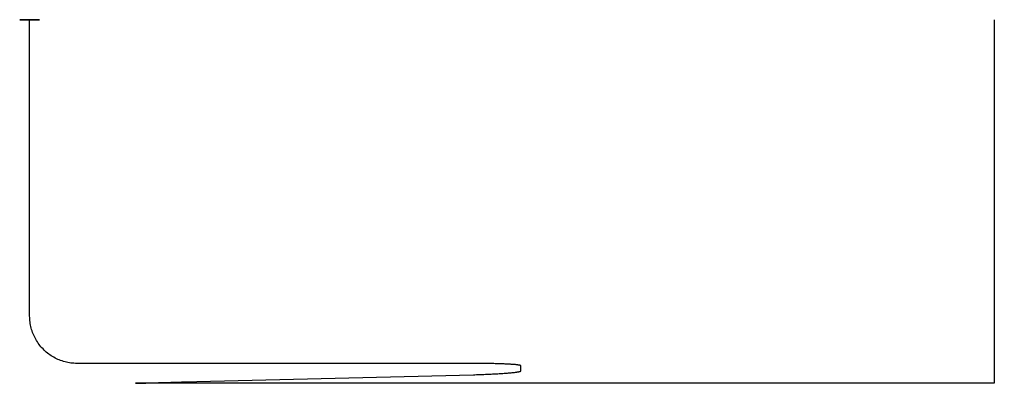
# Model space of a CAD drawing. Header units: millimetres. Extents: x 492 to 1282, y -826 to -534.
import ezdxf

# ---------------------------------------------------------------- set-up
doc = ezdxf.new("R2010")
doc.units = ezdxf.units.MM
doc.layers.add('Volume$Layer 03', color=7, linetype='Continuous', true_color=0x000000)

msp = doc.modelspace()

# ---------------------------------------------------------------- linework, layer by layer
at = {"layer": 'Volume$Layer 03', "extrusion": (0, 1, 0)}
for points in [[(-492.17, 199), (-902.17, 199), (-902.17, 201), (-492.17, 201)], [(-1282.18, 392.5), (-702.17, 392.5), (-702.17, 390), (-1282.18, 390)]]:
    msp.add_lwpolyline(points, close=True, dxfattribs=at)
at = {"layer": 'Volume$Layer 03'}
msp.add_polyline3d([(1274.17, -534.27, 0), (1274.17, -788.27, 0), (1274.17, -789.49, 0.02), (1274.17, -790.71, 0.08), (1274.17, -791.92, 0.18), (1274.17, -793.13, 0.31), (1274.17, -794.34, 0.49), (1274.17, -795.54, 0.7), (1274.17, -796.73, 0.95), (1274.17, -797.91, 1.24), (1274.17, -799.08, 1.57), (1274.17, -800.25, 1.94), (1274.17, -801.4, 2.34), (1274.17, -802.53, 2.78), (1274.17, -803.65, 3.25), (1274.17, -804.76, 3.76), (1274.17, -805.85, 4.31), (1274.17, -806.92, 4.89), (1274.17, -807.97, 5.5), (1274.17, -809, 6.15), (1274.17, -810.01, 6.83), (1274.17, -811, 7.55), (1274.17, -811.97, 8.29), (1274.17, -812.91, 9.07), (1274.17, -813.82, 9.87), (1274.17, -814.71, 10.7), (1274.17, -815.57, 11.56), (1274.17, -816.4, 12.45), (1274.17, -817.21, 13.37), (1274.17, -817.98, 14.31), (1274.17, -818.73, 15.27), (1274.17, -819.44, 16.26), (1274.17, -820.12, 17.27), (1274.17, -820.77, 18.3), (1274.17, -821.38, 19.35), (1274.17, -821.96, 20.42), (1274.17, -822.51, 21.51), (1274.17, -823.02, 22.62), (1274.17, -823.5, 23.74), (1274.17, -823.93, 24.88), (1274.17, -824.34, 26.03), (1274.17, -824.7, 27.19), (1274.17, -825.03, 28.36), (1274.17, -825.32, 29.54), (1274.17, -825.57, 30.74), (1274.17, -825.79, 31.94), (1274.17, -825.96, 33.14), (1274.17, -826.1, 34.35), (1274.17, -826.19, 35.57), (1274.17, -826.25, 36.78), (1274.17, -826.27, 38), (1274.17, -826.27, 344), (1274.15, -826.27, 345.22), (1274.1, -826.27, 346.43), (1274, -826.27, 347.65), (1273.86, -826.27, 348.86), (1273.69, -826.27, 350.06), (1273.47, -826.27, 351.26), (1273.22, -826.27, 352.46), (1272.93, -826.27, 353.64), (1272.6, -826.27, 354.81), (1272.24, -826.27, 355.97), (1271.84, -826.27, 357.12), (1271.4, -826.27, 358.26), (1270.92, -826.27, 359.38), (1270.41, -826.27, 360.49), (1269.87, -826.27, 361.58), (1269.28, -826.27, 362.65), (1268.67, -826.27, 363.7), (1268.02, -826.27, 364.73), (1267.34, -826.27, 365.74), (1266.63, -826.27, 366.73), (1265.88, -826.27, 367.69), (1265.11, -826.27, 368.63), (1264.31, -826.27, 369.55), (1263.47, -826.27, 370.44), (1262.61, -826.27, 371.3), (1261.72, -826.27, 372.13), (1260.81, -826.27, 372.93), (1259.87, -826.27, 373.71), (1258.9, -826.27, 374.45), (1257.91, -826.27, 375.17), (1256.9, -826.27, 375.85), (1255.87, -826.27, 376.5), (1254.82, -826.27, 377.11), (1253.75, -826.27, 377.69), (1252.66, -826.27, 378.24), (1251.56, -826.27, 378.75), (1250.43, -826.27, 379.22), (1249.3, -826.27, 379.66), (1248.15, -826.27, 380.06), (1246.99, -826.27, 380.43), (1245.81, -826.27, 380.76), (1244.63, -826.27, 381.05), (1243.44, -826.27, 381.3), (1242.24, -826.27, 381.51), (1241.03, -826.27, 381.69), (1239.82, -826.27, 381.82), (1238.61, -826.27, 381.92), (1237.39, -826.27, 381.98), (1236.17, -826.27, 382), (623.17, -826.27, 382), (621.96, -826.27, 381.98), (620.74, -826.27, 381.92), (619.53, -826.27, 381.82), (618.32, -826.27, 381.69), (617.11, -826.27, 381.51), (615.91, -826.27, 381.3), (614.72, -826.27, 381.05), (613.54, -826.27, 380.76), (612.36, -826.27, 380.43), (611.2, -826.27, 380.06), (610.05, -826.27, 379.66), (608.91, -826.27, 379.22), (607.79, -826.27, 378.75), (606.69, -826.27, 378.24), (605.6, -826.27, 377.69), (604.53, -826.27, 377.11), (603.48, -826.27, 376.5), (602.44, -826.27, 375.85), (601.43, -826.27, 375.17), (600.45, -826.27, 374.45), (599.48, -826.27, 373.71), (598.54, -826.27, 372.93), (597.63, -826.27, 372.13), (596.74, -826.27, 371.3), (595.88, -826.27, 370.44), (595.04, -826.27, 369.55), (594.24, -826.27, 368.63), (593.46, -826.27, 367.69), (592.72, -826.27, 366.73), (592.01, -826.27, 365.74), (591.33, -826.27, 364.73), (590.68, -826.27, 363.7), (590.06, -826.27, 362.65), (589.48, -826.27, 361.58), (588.94, -826.27, 360.49), (588.43, -826.27, 359.38), (587.95, -826.27, 358.26), (587.51, -826.27, 357.12), (587.11, -826.27, 355.97), (586.75, -826.27, 354.81), (586.42, -826.27, 353.64), (586.13, -826.27, 352.46), (585.88, -826.27, 351.26), (585.66, -826.27, 350.06), (585.49, -826.27, 348.86), (585.35, -826.27, 347.65), (585.25, -826.27, 346.43), (585.19, -826.27, 345.22), (585.17, -826.27, 344), (585.17, -826.27, 38), (585.19, -826.27, 36.78), (585.25, -826.27, 35.57), (585.35, -826.27, 34.35), (585.49, -826.26, 33.14), (585.66, -826.26, 31.94), (585.87, -826.25, 30.74), (586.13, -826.24, 29.54), (586.42, -826.24, 28.36), (586.74, -826.23, 27.19), (587.11, -826.22, 26.03), (587.51, -826.2, 24.88), (587.95, -826.19, 23.74), (588.43, -826.18, 22.62), (588.94, -826.16, 21.51), (589.48, -826.15, 20.42), (590.06, -826.13, 19.35), (590.68, -826.11, 18.3), (591.32, -826.09, 17.27), (592.01, -826.07, 16.26), (592.72, -826.05, 15.27), (593.46, -826.03, 14.31), (594.24, -826.01, 13.37), (595.04, -825.99, 12.45), (595.87, -825.96, 11.56), (596.73, -825.94, 10.7), (597.62, -825.91, 9.87), (598.54, -825.88, 9.07), (599.48, -825.86, 8.29), (600.44, -825.83, 7.55), (601.43, -825.8, 6.83), (602.44, -825.77, 6.15), (603.47, -825.74, 5.5), (604.52, -825.71, 4.89), (605.59, -825.68, 4.31), (606.68, -825.65, 3.76), (607.78, -825.61, 3.25), (608.9, -825.58, 2.78), (610.04, -825.55, 2.34), (611.19, -825.52, 1.94), (612.35, -825.48, 1.57), (613.52, -825.45, 1.24), (614.71, -825.41, 0.95), (615.9, -825.38, 0.7), (617.1, -825.34, 0.49), (618.3, -825.31, 0.31), (619.51, -825.27, 0.18), (620.72, -825.24, 0.08), (621.94, -825.2, 0.02), (623.16, -825.17, 0), (856.24, -819.38, 0), (857.46, -819.34, 0.02), (858.68, -819.3, 0.08), (859.89, -819.26, 0.18), (861.1, -819.22, 0.31), (862.3, -819.18, 0.49), (863.5, -819.13, 0.7), (864.69, -819.08, 0.95), (865.87, -819.03, 1.24), (867.04, -818.98, 1.57), (868.2, -818.93, 1.93), (869.35, -818.88, 2.33), (870.48, -818.82, 2.77), (871.6, -818.77, 3.24), (872.71, -818.71, 3.75), (873.79, -818.65, 4.3), (874.86, -818.59, 4.88), (875.91, -818.53, 5.49), (876.94, -818.47, 6.13), (877.95, -818.41, 6.81), (878.93, -818.34, 7.52), (879.9, -818.28, 8.27), (880.84, -818.21, 9.04), (881.75, -818.15, 9.84), (882.64, -818.08, 10.67), (883.49, -818.01, 11.53), (884.33, -817.95, 12.42), (885.13, -817.88, 13.33), (885.9, -817.81, 14.27), (886.64, -817.74, 15.23), (887.36, -817.67, 16.21), (888.04, -817.6, 17.22), (888.68, -817.53, 18.25), (889.3, -817.46, 19.3), (889.87, -817.39, 20.37), (890.42, -817.32, 21.45), (890.93, -817.25, 22.55), (891.4, -817.18, 23.67), (891.84, -817.12, 24.81), (892.24, -817.05, 25.95), (892.61, -816.98, 27.11), (892.93, -816.91, 28.28), (893.22, -816.85, 29.46), (893.48, -816.78, 30.65), (893.69, -816.71, 31.85), (893.86, -816.65, 33.05), (894, -816.59, 34.26), (894.1, -816.52, 35.47), (894.15, -816.46, 36.68), (894.17, -816.4, 37.9), (894.17, -812.15, 153.05), (894.15, -812.09, 154.26), (894.1, -812.03, 155.48), (894, -811.97, 156.69), (893.86, -811.91, 157.9), (893.69, -811.85, 159.1), (893.47, -811.79, 160.3), (893.22, -811.73, 161.49), (892.93, -811.67, 162.67), (892.6, -811.61, 163.85), (892.24, -811.56, 165.01), (891.84, -811.5, 166.15), (891.4, -811.44, 167.29), (890.92, -811.39, 168.41), (890.41, -811.33, 169.51), (889.87, -811.28, 170.6), (889.28, -811.23, 171.67), (888.67, -811.18, 172.72), (888.02, -811.12, 173.75), (887.34, -811.07, 174.76), (886.63, -811.03, 175.75), (885.88, -810.98, 176.71), (885.11, -810.93, 177.65), (884.31, -810.89, 178.56), (883.47, -810.84, 179.45), (882.61, -810.8, 180.31), (881.72, -810.76, 181.14), (880.81, -810.72, 181.95), (879.87, -810.68, 182.72), (878.9, -810.64, 183.46), (877.91, -810.61, 184.17), (876.9, -810.58, 184.85), (875.87, -810.54, 185.5), (874.82, -810.51, 186.12), (873.75, -810.49, 186.7), (872.66, -810.46, 187.24), (871.56, -810.43, 187.75), (870.43, -810.41, 188.23), (869.3, -810.39, 188.66), (868.15, -810.37, 189.07), (866.99, -810.35, 189.43), (865.81, -810.33, 189.76), (864.63, -810.32, 190.05), (863.44, -810.31, 190.3), (862.24, -810.3, 190.51), (861.03, -810.29, 190.69), (859.82, -810.28, 190.82), (858.61, -810.28, 190.92), (857.39, -810.27, 190.98), (856.17, -810.27, 191), (538.17, -810.27, 191), (536.96, -810.25, 191), (535.74, -810.19, 191), (534.53, -810.1, 191), (533.32, -809.96, 191), (532.11, -809.79, 191), (530.91, -809.57, 191), (529.72, -809.32, 191), (528.54, -809.03, 191), (527.36, -808.7, 191), (526.2, -808.34, 191), (525.05, -807.93, 191), (523.91, -807.5, 191), (522.79, -807.02, 191), (521.69, -806.51, 191), (520.6, -805.96, 191), (519.53, -805.38, 191), (518.48, -804.77, 191), (517.44, -804.12, 191), (516.43, -803.44, 191), (515.45, -802.73, 191), (514.48, -801.98, 191), (513.54, -801.21, 191), (512.63, -800.4, 191), (511.74, -799.57, 191), (510.88, -798.71, 191), (510.04, -797.82, 191), (509.24, -796.91, 191), (508.46, -795.97, 191), (507.72, -795, 191), (507.01, -794.01, 191), (506.33, -793, 191), (505.68, -791.97, 191), (505.06, -790.92, 191), (504.48, -789.85, 191), (503.94, -788.76, 191), (503.43, -787.65, 191), (502.95, -786.53, 191), (502.51, -785.4, 191), (502.11, -784.25, 191), (501.75, -783.08, 191), (501.42, -781.91, 191), (501.13, -780.73, 191), (500.88, -779.54, 191), (500.66, -778.34, 191), (500.49, -777.13, 191), (500.35, -775.92, 191), (500.25, -774.71, 191), (500.19, -773.49, 191), (500.17, -772.27, 191), (500.17, -534.27, 191)], dxfattribs=at)
at = {"layer": 'Volume$Layer 03', "extrusion": (0, -1, 0)}
msp.add_circle((500.17, 191, 534.27), 8, dxfattribs=at)

doc.saveas('drawing.dxf')
